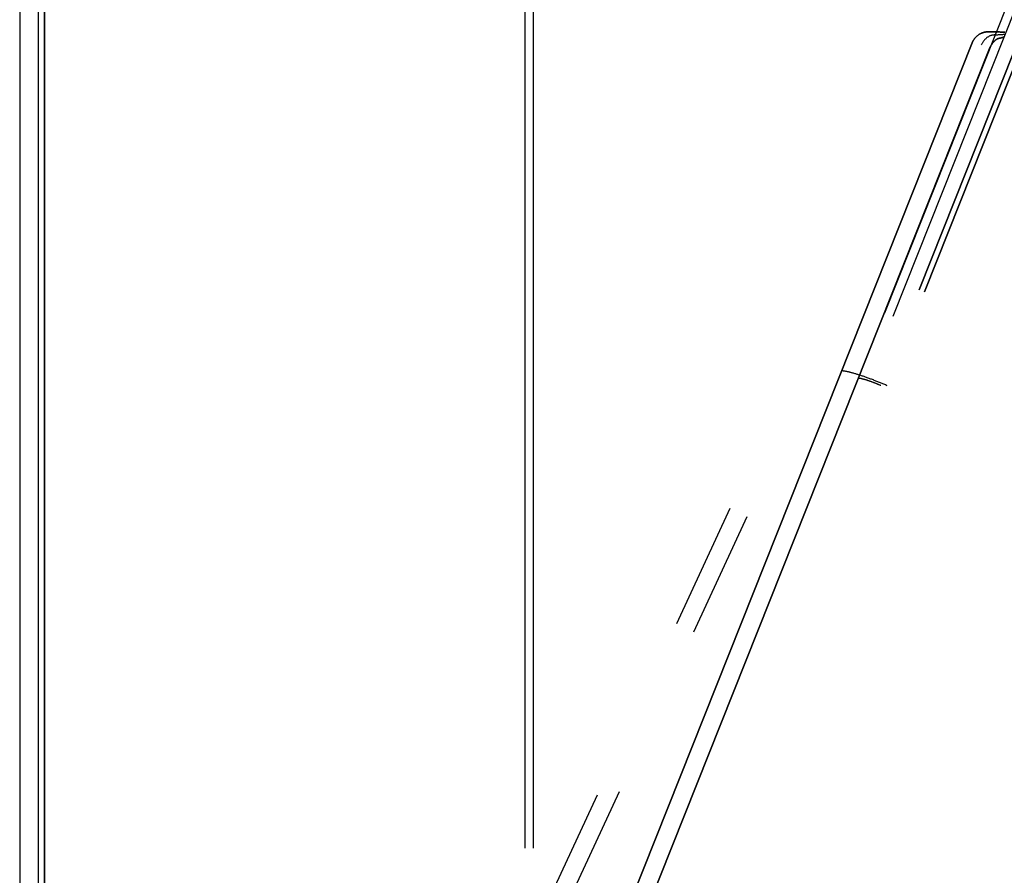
# Model space of a CAD drawing. Header units: millimetres. Extents: x -630 to 192, y -7 to 1615.
# Tile 36 of 249: x -619 to -541, y 90 to 157. Entities that reach past the tile are written whole.
import ezdxf

# ---------------------------------------------------------------- set-up
doc = ezdxf.new("R2010")
doc.units = ezdxf.units.MM
doc.header["$MEASUREMENT"] = 0
doc.layers.add('OVIDIO 160x80x72h', color=7, linetype='Continuous')

msp = doc.modelspace()

# ---------------------------------------------------------------- linework, layer by layer
at = {"layer": 'OVIDIO 160x80x72h'}
for points in [[(-618.9395739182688, 803.77136010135), (-618.9395739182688, 19.09193487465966)], [(-617.4797004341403, 803.77136010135), (-617.4797004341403, 19.0917862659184)], [(-616.9930759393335, 803.7713601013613), (-616.9930759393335, 19.09193487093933)], [(-616.9930759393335, 19.09193487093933), (-616.9930759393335, 803.7713601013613)], [(-579.0583235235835, 803.7713601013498), (-579.0583235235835, 91.74728527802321)], [(-578.3875031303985, 803.7713601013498), (-578.3875031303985, 91.74728527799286)]]:
    msp.add_lwpolyline(points, dxfattribs=at)
at = {"layer": 'OVIDIO 160x80x72h', "extrusion": (1, 0, 0)}
for points in [[(803.7713601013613, 717.5773067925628), (19.47146639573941, 717.5773067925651)], [(19.47146639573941, 717.5773067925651), (803.7713601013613, 717.5773067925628)], [(19.09193487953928, 719.8661606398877), (803.7713601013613, 719.8661610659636)], [(803.7713601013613, 719.8661610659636), (19.09193487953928, 719.8661606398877)]]:
    msp.add_lwpolyline(points, dxfattribs=at)
at = {"layer": 'OVIDIO 160x80x72h', "extrusion": (0.9999999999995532, -9.452204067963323e-07, 0)}
for points in [[(19.47088298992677, 718.9189475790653), (803.770776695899, 718.9204302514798)], [(803.770776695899, 718.9204302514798), (19.47088298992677, 718.9189475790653)]]:
    msp.add_lwpolyline(points, dxfattribs=at)
at = {"layer": 'OVIDIO 160x80x72h', "extrusion": (0.1089792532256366, 0.20285169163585, 0.9731262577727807)}
for points in [[(553.5253960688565, 272.4550222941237), (553.5253960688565, 433.1108667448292)], [(553.5253960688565, 433.1108667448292), (553.5253960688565, 272.4550222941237)]]:
    msp.add_lwpolyline(points, dxfattribs=at)
at = {"layer": 'OVIDIO 160x80x72h', "extrusion": (0.10897925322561, 0.2028516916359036, 0.9731262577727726)}
msp.add_lwpolyline([(553.2299260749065, 433.1108667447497), (553.2299260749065, 272.4550222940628)], dxfattribs=at)
at = {"layer": 'OVIDIO 160x80x72h', "extrusion": (0.1089792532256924, 0.202851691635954, 0.9731262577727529)}
for points in [[(552.9344560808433, 433.110866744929), (552.9344560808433, 272.4550222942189)], [(552.9344560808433, 272.4550222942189), (552.9344560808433, 433.110866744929)]]:
    msp.add_lwpolyline(points, dxfattribs=at)
at = {"layer": 'OVIDIO 160x80x72h', "extrusion": (-0.04567751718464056, -0.1148807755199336, 0.9923285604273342)}
msp.add_lwpolyline([(-561.174472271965, -79.49791274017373), (-561.174472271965, 29.41686286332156)], dxfattribs=at)
at = {"layer": 'OVIDIO 160x80x72h', "extrusion": (-0.04567751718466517, -0.1148807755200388, 0.9923285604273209)}
msp.add_lwpolyline([(-560.4870466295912, -79.49791274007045), (-560.4870466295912, 29.41787213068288)], dxfattribs=at)
at = {"layer": 'OVIDIO 160x80x72h', "extrusion": (-0.04567751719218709, -0.114880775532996, 0.9923285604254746)}
for points in [[(-559.3429832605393, 30.07059157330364), (-559.3429832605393, -76.7852611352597)], [(-559.3429832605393, -76.7852611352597), (-559.3429832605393, 30.07059157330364)]]:
    msp.add_lwpolyline(points, dxfattribs=at)
at = {"layer": 'OVIDIO 160x80x72h', "extrusion": (-0.04567751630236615, -0.1148807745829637, 0.9923285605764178)}
for points in [[(-558.8863457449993, -76.78525988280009), (-558.8863457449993, 30.07059287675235)], [(-558.8863457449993, 30.07059287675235), (-558.8863457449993, -76.78525988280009)]]:
    msp.add_lwpolyline(points, dxfattribs=at)
at = {"layer": 'OVIDIO 160x80x72h', "extrusion": (0.3152635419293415, 0.9259244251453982, 0.208021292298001)}
msp.add_lwpolyline([(564.4532589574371, 671.287409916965), (563.1706533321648, 672.0710248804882)], dxfattribs=at)
at = {"layer": 'OVIDIO 160x80x72h', "extrusion": (0.1806448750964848, 0.9479354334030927, 0.2622705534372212)}
for points in [[(561.0802472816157, 643.5272217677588), (561.9619734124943, 642.3137313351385)], [(561.9619734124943, 642.3137313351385), (561.0802472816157, 643.5272217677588)]]:
    msp.add_lwpolyline(points, dxfattribs=at)
at = {"layer": 'OVIDIO 160x80x72h', "extrusion": (0.1806448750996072, 0.9479354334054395, 0.2622705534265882)}
msp.add_lwpolyline([(561.9619734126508, 642.3137313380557), (561.0802472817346, 643.5272217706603)], dxfattribs=at)
at = {"layer": 'OVIDIO 160x80x72h', "extrusion": (0.1089886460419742, 0.2028662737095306, 0.9731221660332)}
for points in [[(552.5239708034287, 281.9795671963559), (552.5239708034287, 273.9358509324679)], [(552.5239708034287, 273.9358509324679), (552.5239708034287, 281.9795671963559)]]:
    msp.add_lwpolyline(points, dxfattribs=at)
at = {"layer": 'OVIDIO 160x80x72h', "extrusion": (0.1089886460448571, 0.2028662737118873, 0.9731221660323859)}
msp.add_lwpolyline([(551.811024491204, 273.9358509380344), (551.811024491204, 281.9795672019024)], dxfattribs=at)
at = {"layer": 'OVIDIO 160x80x72h', "extrusion": (0.1089886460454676, 0.2028662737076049, 0.9731221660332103)}
for points in [[(551.098078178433, 281.979567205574), (551.098078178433, 273.935850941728)], [(551.098078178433, 273.935850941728), (551.098078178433, 281.979567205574)]]:
    msp.add_lwpolyline(points, dxfattribs=at)
at = {"layer": 'OVIDIO 160x80x72h', "extrusion": (-0.2760888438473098, 0.1226098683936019, 0.9532794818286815)}
for points in [[(78.55912032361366, -326.5936554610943), (78.55912032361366, -328.0936554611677)], [(78.55912032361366, -328.0936554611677), (78.55912032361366, -326.5936554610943)]]:
    msp.add_lwpolyline(points, dxfattribs=at)
at = {"layer": 'OVIDIO 160x80x72h', "extrusion": (-0.2760888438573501, 0.1226098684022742, 0.9532794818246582)}
msp.add_lwpolyline([(82.46185862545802, -326.5936554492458), (82.46185862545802, -328.0936554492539)], dxfattribs=at)
at = {"layer": 'OVIDIO 160x80x72h', "extrusion": (0.1089886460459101, 0.20286627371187, 0.9731221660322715)}
msp.add_lwpolyline([(554.3213810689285, 291.8706320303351), (554.3213810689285, 282.080632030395)], dxfattribs=at)
at = {"layer": 'OVIDIO 160x80x72h', "extrusion": (0.0214638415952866, 0.0462957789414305, 0.9986971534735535)}
msp.add_lwpolyline([(560.5167840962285, 129.339369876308), (560.5167840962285, 139.3811107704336)], dxfattribs=at)
at = {"layer": 'OVIDIO 160x80x72h', "extrusion": (0.9840532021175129, 0.05870066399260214, 0.1679092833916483)}
msp.add_lwpolyline([(182.8618615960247, 768.9166445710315), (180.9232784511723, 763.4598864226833)], dxfattribs=at)
at = {"layer": 'OVIDIO 160x80x72h', "extrusion": (0.1089886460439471, 0.2028662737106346, 0.973122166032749)}
msp.add_lwpolyline([(552.8954884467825, 282.0806320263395), (552.8954884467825, 291.8706320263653)], dxfattribs=at)
at = {"layer": 'OVIDIO 160x80x72h', "extrusion": (0.02146384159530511, 0.04629577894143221, 0.998697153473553)}
msp.add_lwpolyline([(559.0308535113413, 129.3718325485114), (559.0308535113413, 139.420300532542)], dxfattribs=at)
at = {"layer": 'OVIDIO 160x80x72h', "extrusion": (0.8712302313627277, -0.3869102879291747, 0.3020899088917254)}
msp.add_lwpolyline([(-86.36496594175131, 820.3335297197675), (-86.36431646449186, 820.336138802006), (-85.06431321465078, 825.9764559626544)], dxfattribs=at)
at = {"layer": 'OVIDIO 160x80x72h', "extrusion": (-0.2760888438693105, 0.1226098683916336, 0.9532794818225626)}
msp.add_lwpolyline([(86.36459689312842, -328.0936554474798), (86.36459689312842, -326.5936554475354)], dxfattribs=at)
at = {"layer": 'OVIDIO 160x80x72h', "extrusion": (0.1089792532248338, 0.20285169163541, 0.9731262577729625)}
for points in [[(551.0996763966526, 281.9650776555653), (551.0996763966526, 291.9572073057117)], [(549.9177964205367, 291.9572073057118), (549.9177964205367, 281.9650776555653)]]:
    msp.add_lwpolyline(points, dxfattribs=at)
at = {"layer": 'OVIDIO 160x80x72h', "extrusion": (0.1089792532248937, 0.2028516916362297, 0.9731262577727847)}
msp.add_lwpolyline([(550.5087364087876, 291.957207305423), (550.5087364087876, 281.9650776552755)], dxfattribs=at)
at = {"layer": 'OVIDIO 160x80x72h', "extrusion": (0, 1, 0)}
for points in [[(544.7351030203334, 686.0322596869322), (546.0767438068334, 683.3489781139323)], [(548.3776534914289, 684.4994329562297), (547.036012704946, 687.182714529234)], [(550.6785631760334, 685.6498877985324), (549.3369223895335, 688.3331693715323)]]:
    msp.add_lwpolyline(points, dxfattribs=at)
at = {"layer": 'OVIDIO 160x80x72h', "extrusion": (0.9868237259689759, 0.0581516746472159, 0.1509878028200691)}
msp.add_lwpolyline([(172.2553854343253, 759.2940630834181), (174.3608049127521, 764.6886458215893)], dxfattribs=at)
at = {"layer": 'OVIDIO 160x80x72h', "extrusion": (0.9868242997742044, 0.05815143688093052, 0.1509841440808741)}
msp.add_lwpolyline([(173.7044200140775, 764.9431733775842), (171.5998743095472, 759.5509349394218)], dxfattribs=at)
at = {"layer": 'OVIDIO 160x80x72h', "extrusion": (0.1089886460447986, 0.2028662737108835, 0.9731221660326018)}
for points in [[(552.5239708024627, 349.3528231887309), (552.5239708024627, 291.9716968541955)], [(552.5239708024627, 291.9716968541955), (552.5239708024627, 349.3528231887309)]]:
    msp.add_lwpolyline(points, dxfattribs=at)
at = {"layer": 'OVIDIO 160x80x72h', "extrusion": (-0.276088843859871, 0.1226098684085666, 0.9532794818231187)}
msp.add_lwpolyline([(96.0607785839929, -326.5936554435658), (96.0607785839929, -328.0936554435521)], dxfattribs=at)
at = {"layer": 'OVIDIO 160x80x72h', "extrusion": (0.1089886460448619, 0.2028662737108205, 0.9731221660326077)}
msp.add_lwpolyline([(551.8110244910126, 291.9716968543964), (551.8110244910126, 349.3528231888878)], dxfattribs=at)
at = {"layer": 'OVIDIO 160x80x72h', "extrusion": (0.1089928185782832, 0.202872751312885, 0.9731203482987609)}
for points in [[(551.0977132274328, 349.3592597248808), (551.0977132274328, 291.9781333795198)], [(551.0977132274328, 291.9781333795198), (551.0977132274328, 349.3592597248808)]]:
    msp.add_lwpolyline(points, dxfattribs=at)
at = {"layer": 'OVIDIO 160x80x72h', "extrusion": (0.9854662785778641, 0.05856419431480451, 0.159456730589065)}
msp.add_lwpolyline([(171.8696961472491, 763.21259735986), (171.8688224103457, 763.2102529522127)], dxfattribs=at)
at = {"layer": 'OVIDIO 160x80x72h', "extrusion": (0.02146384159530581, 0.04629577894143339, 0.998697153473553)}
msp.add_lwpolyline([(559.030853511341, 153.3604153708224), (559.030853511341, 254.6630450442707)], dxfattribs=at)
at = {"layer": 'OVIDIO 160x80x72h', "extrusion": (0.02146384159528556, 0.04629577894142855, 0.9986971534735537)}
msp.add_lwpolyline([(560.5167840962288, 154.3242140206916), (560.5167840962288, 254.8372496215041)], dxfattribs=at)
at = {"layer": 'OVIDIO 160x80x72h', "extrusion": (-0.2760888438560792, 0.1226098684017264, 0.9532794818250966)}
msp.add_lwpolyline([(123.90158148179, -326.5936554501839), (123.90158148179, -328.0936554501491)], dxfattribs=at)
at = {"layer": 'OVIDIO 160x80x72h', "extrusion": (-0.04567751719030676, -0.1148807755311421, 0.9923285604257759)}
msp.add_lwpolyline([(-544.4044187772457, -63.03795536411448), (-544.4044187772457, -7.847614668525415)], dxfattribs=at)
at = {"layer": 'OVIDIO 160x80x72h', "extrusion": (-0.04567751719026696, -0.1148807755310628, 0.9923285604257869)}
msp.add_lwpolyline([(-544.6327574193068, -62.82123709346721), (-544.6327574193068, -8.417101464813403)], dxfattribs=at)
at = {"layer": 'OVIDIO 160x80x72h', "extrusion": (-0.2760888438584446, 0.1226098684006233, 0.9532794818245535)}
msp.add_lwpolyline([(128.9018514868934, -325.0936554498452), (128.9018514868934, -297.5471732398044)], dxfattribs=at)
at = {"layer": 'OVIDIO 160x80x72h', "extrusion": (-0.2760888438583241, 0.1226098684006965, 0.953279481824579)}
msp.add_lwpolyline([(128.8069096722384, -325.0936552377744), (128.8069096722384, -298.0668341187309)], dxfattribs=at)
at = {"layer": 'OVIDIO 160x80x72h', "extrusion": (0.366639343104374, 0.9221125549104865, 0.1236285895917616)}
msp.add_lwpolyline([(558.8863451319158, 680.8434011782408), (558.9571686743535, 680.8217262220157), (559.028697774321, 680.801755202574), (559.1008711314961, 680.7835197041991), (559.1736256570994, 680.7670483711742), (559.2468966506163, 680.7523667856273), (559.3206179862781, 680.7394973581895), (559.394722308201, 680.7284592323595), (559.4691412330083, 680.7192682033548), (559.5438055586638, 680.7119366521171), (559.6186454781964, 680.7064734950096), (559.6935907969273, 680.7028841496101), (559.7685711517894, 680.7011705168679), (559.8435162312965, 680.7013309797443), (559.9183559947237, 680.7033604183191), (559.9930208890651, 680.707250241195), (560.0674420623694, 680.7129884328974), (560.141551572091, 680.7205596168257), (560.215282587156, 680.729945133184), (560.2885695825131, 680.7411231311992), (560.361348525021, 680.7540686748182), (560.4335570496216, 680.7687538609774), (560.5051346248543, 680.7851479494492), (560.5760227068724, 680.8032175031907), (560.6461648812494, 680.822926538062), (560.7155069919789, 680.8442366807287), (560.7839972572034, 680.8671073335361), (560.8515863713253, 680.8914958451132), (560.9182275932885, 680.9173576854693), (560.9838768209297, 680.9446466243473), (561.0484926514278, 680.973314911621), (561.1120364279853, 681.0033134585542), (561.174472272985, 681.0345920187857), (561.2361631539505, 681.0673153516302), (561.2974538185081, 681.1016836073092), (561.3582825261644, 681.1376966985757), (561.4185868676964, 681.1753516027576), (561.4783039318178, 681.2146422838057), (561.5373704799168, 681.2555596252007), (561.5957231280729, 681.2980913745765), (561.6532985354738, 681.3422221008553), (561.7100335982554, 681.3879331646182), (561.7658656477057, 681.4352027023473), (561.8207326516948, 681.4840056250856), (561.8745734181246, 681.5343136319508), (561.9273277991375, 681.5860952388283), (561.9789368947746, 681.6393158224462), (562.0293432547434, 681.6939376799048), (562.0784910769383, 681.7499201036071), (562.1263264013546, 681.8072194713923), (562.172797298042, 681.8657893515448), (562.2178540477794, 681.9255806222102), (562.2614493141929, 681.9865416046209), (562.3035383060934, 682.0486182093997), (562.3440789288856, 682.1117540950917), (562.3830319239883, 682.1758908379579), (562.4203609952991, 682.2409681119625), (562.4560329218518, 682.3069238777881), (562.4900176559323, 682.3736945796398), (562.5222884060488, 682.4412153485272), (562.5528217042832, 682.5094202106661), (562.5815974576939, 682.5782422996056), (562.6085989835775, 682.6476140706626), (562.6338130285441, 682.717467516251), (562.6572297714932, 682.787734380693)], dxfattribs=at)
at = {"layer": 'OVIDIO 160x80x72h', "extrusion": (0.3666393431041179, 0.9221125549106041, 0.1236285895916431)}
msp.add_lwpolyline([(559.342983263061, 682.2722054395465), (559.3794683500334, 682.2610543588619), (559.4162548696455, 682.2508269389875), (559.4533076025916, 682.2415349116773), (559.4905907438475, 682.2331882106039), (559.5280680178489, 682.2257949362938), (559.5657027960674, 682.219361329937), (559.6034582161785, 682.2138917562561), (559.6412973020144, 682.2093886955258), (559.6791830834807, 682.2058527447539), (559.7170787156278, 682.2032826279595), (559.754947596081, 682.2016752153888), (559.7927534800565, 682.2010255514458), (559.8304605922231, 682.2013268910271), (559.868033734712, 682.2025707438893), (559.9054383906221, 682.2047469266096), (559.9426408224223, 682.2078436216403), (559.9796081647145, 682.2118474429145), (560.0163085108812, 682.2167435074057), (560.0527109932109, 682.2225155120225), (560.0887858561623, 682.2291458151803), (560.1245045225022, 682.2366155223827), (560.1598396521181, 682.2449045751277), (560.1947651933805, 682.2539918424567), (560.2292564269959, 682.263855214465), (560.2632900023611, 682.2744716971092), (560.2968439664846, 682.2858175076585), (560.3298977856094, 682.2978681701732), (560.3624323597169, 682.3105986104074), (560.3944300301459, 682.3239832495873), (560.4258745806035, 682.3379960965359), (560.456751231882, 682.3526108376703), (560.4870466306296, 682.3678009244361), (560.5169911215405, 682.3836715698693), (560.5468040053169, 682.4003494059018), (560.5764559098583, 682.4178389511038), (560.6059168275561, 682.4361434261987), (560.6351561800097, 682.4552646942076), (560.6641428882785, 682.4752032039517), (560.692845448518, 682.4959579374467), (560.7212320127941, 682.5175263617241), (560.749270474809, 682.5399043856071), (560.7769285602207, 682.5630863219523), (560.8041739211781, 682.5870648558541), (560.8309742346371, 682.6118310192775), (560.8572973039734, 682.6373741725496), (560.8831111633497, 682.6636819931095), (560.9083841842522, 682.6907404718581), (560.9330851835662, 682.7185339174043), (560.9571835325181, 682.7470449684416), (560.9806492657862, 682.7762546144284), (561.00345319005, 682.8061422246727), (561.0255669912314, 682.8366855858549), (561.0469633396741, 682.8678609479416), (561.0676159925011, 682.8996430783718), (561.0874998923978, 682.9320053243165), (561.1065912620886, 682.9649196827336), (561.1248676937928, 682.998356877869), (561.1423082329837, 683.0322864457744), (561.1588934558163, 683.0666768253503), (561.1746055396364, 683.1014954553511), (561.1894283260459, 683.1367088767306), (561.203347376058, 683.1722828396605), (561.216350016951, 683.2081824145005), (561.2284253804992, 683.2443721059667)], dxfattribs=at)
at = {"layer": 'OVIDIO 160x80x72h', "extrusion": (0.1089886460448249, 0.2028662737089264, 0.9731221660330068)}
msp.add_lwpolyline([(554.3213810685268, 359.0238880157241), (554.3213810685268, 349.4538880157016)], dxfattribs=at)
at = {"layer": 'OVIDIO 160x80x72h', "extrusion": (0.9840532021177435, 0.05870066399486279, 0.1679092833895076)}
msp.add_lwpolyline([(127.0568365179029, 789.9899163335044), (125.1182533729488, 784.5331581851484)], dxfattribs=at)
at = {"layer": 'OVIDIO 160x80x72h', "extrusion": (0.1089886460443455, 0.202866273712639, 0.9731221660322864)}
msp.add_lwpolyline([(552.8954884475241, 349.4538880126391), (552.8954884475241, 359.02388801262)], dxfattribs=at)
at = {"layer": 'OVIDIO 160x80x72h', "extrusion": (0.9840530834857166, 0.05870066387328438, 0.1679099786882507)}
msp.add_lwpolyline([(124.4612714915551, 784.7673802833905), (126.3996882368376, 790.2236919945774)], dxfattribs=at)
at = {"layer": 'OVIDIO 160x80x72h', "extrusion": (0.1089855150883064, 0.202861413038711, 0.973123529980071)}
msp.add_lwpolyline([(551.0986109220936, 349.3479933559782), (551.0986109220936, 359.1201230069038)], dxfattribs=at)
at = {"layer": 'OVIDIO 160x80x72h', "extrusion": (0.1089792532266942, 0.2028516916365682, 0.9731262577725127)}
msp.add_lwpolyline([(550.5087364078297, 359.1104632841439), (550.5087364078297, 349.3383336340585)], dxfattribs=at)
at = {"layer": 'OVIDIO 160x80x72h', "extrusion": (0.1089792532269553, 0.2028516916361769, 0.973126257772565)}
msp.add_lwpolyline([(549.9177964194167, 359.1104632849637), (549.9177964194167, 349.3383336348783)], dxfattribs=at)
at = {"layer": 'OVIDIO 160x80x72h', "extrusion": (-0.2763672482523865, 0.1227068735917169, 0.9531863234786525)}
msp.add_lwpolyline([(151.6968636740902, -327.8474130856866), (151.6968636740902, -326.3474130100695)], dxfattribs=at)
at = {"layer": 'OVIDIO 160x80x72h', "extrusion": (-4.823260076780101e-05, 0.9999999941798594, -9.650853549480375e-05)}
msp.add_lwpolyline([(575.7591248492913, 701.5551576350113), (577.1006037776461, 698.870994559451)], dxfattribs=at)
at = {"layer": 'OVIDIO 160x80x72h'}
for points in [[(-542.3040835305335, 156.2230349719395, 679.7313184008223), (-542.3534199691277, 156.2270699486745, 679.7677133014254), (-542.4020611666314, 156.2297242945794, 679.8045876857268), (-542.4500323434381, 156.2309936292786, 679.8419375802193), (-542.4973587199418, 156.2308735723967, 679.8797590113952), (-542.5440655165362, 156.2293597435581, 679.9180480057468), (-542.5901779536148, 156.2264477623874, 679.9568005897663), (-542.6357212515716, 156.2221332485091, 679.9960127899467), (-542.6807206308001, 156.2164118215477, 680.0356806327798), (-542.7251857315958, 156.2092836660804, 680.0757798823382), (-542.76906387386, 156.2007672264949, 680.1162052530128), (-542.8122867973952, 156.190885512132, 680.1568311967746), (-542.8547862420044, 156.1796615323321, 680.1975321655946), (-542.89649394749, 156.1671182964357, 680.2381826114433), (-542.9373416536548, 156.1532788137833, 680.2786569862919), (-542.9772611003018, 156.1381660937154, 680.3188297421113), (-543.0161840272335, 156.1218031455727, 680.3585753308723), (-543.0540562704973, 156.1042191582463, 680.3977790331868), (-543.0908800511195, 156.0854680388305, 680.4363694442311), (-543.1266716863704, 156.0656098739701, 680.4742859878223), (-543.1614474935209, 156.0447047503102, 680.5114680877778), (-543.1952237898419, 156.0228127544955, 680.5478551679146), (-543.2280168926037, 155.9999939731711, 680.58338665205), (-543.2598431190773, 155.9763084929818, 680.6180019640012), (-543.2907187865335, 155.9518164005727, 680.6516405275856), (-543.3206625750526, 155.9265757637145, 680.6842496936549), (-543.349702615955, 155.9006365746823, 680.715808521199), (-543.3778694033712, 155.8740468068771, 680.7463039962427), (-543.4051934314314, 155.8468544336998, 680.7757231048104), (-543.4317051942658, 155.8191074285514, 680.8040528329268), (-543.4574351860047, 155.7908537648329, 680.8312801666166), (-543.4824139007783, 155.7621414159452, 680.8573920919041), (-543.5066718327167, 155.7330183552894, 680.882375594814), (-543.5302398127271, 155.7035263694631, 680.9062194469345), (-543.5531500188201, 155.6736824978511, 680.9289195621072), (-543.575434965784, 155.6434975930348, 680.9504736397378), (-543.5971271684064, 155.6129825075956, 680.9708793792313), (-543.6182591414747, 155.5821480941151, 680.9901344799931), (-543.6388633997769, 155.5510052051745, 681.0082366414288), (-543.6589724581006, 155.5195646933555, 681.0251835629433), (-543.6786188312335, 155.4878374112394, 681.0409729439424)], [(-543.6786188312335, 155.4878374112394, 681.0409729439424), (-543.6589724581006, 155.5195646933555, 681.0251835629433), (-543.6388633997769, 155.5510052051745, 681.0082366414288), (-543.6182591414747, 155.5821480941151, 680.9901344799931), (-543.5971271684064, 155.6129825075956, 680.9708793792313), (-543.575434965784, 155.6434975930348, 680.9504736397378), (-543.5531500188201, 155.6736824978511, 680.9289195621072), (-543.5302398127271, 155.7035263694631, 680.9062194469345), (-543.5066718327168, 155.7330183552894, 680.882375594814), (-543.4824139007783, 155.7621414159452, 680.8573920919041), (-543.4574351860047, 155.7908537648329, 680.8312801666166), (-543.4317051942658, 155.8191074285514, 680.8040528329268), (-543.4051934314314, 155.8468544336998, 680.7757231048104), (-543.3778694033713, 155.8740468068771, 680.7463039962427), (-543.3497026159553, 155.9006365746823, 680.715808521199), (-543.3206625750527, 155.9265757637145, 680.6842496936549), (-543.2907187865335, 155.9518164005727, 680.6516405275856), (-543.2598431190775, 155.9763084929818, 680.6180019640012), (-543.2280168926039, 155.9999939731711, 680.58338665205), (-543.1952237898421, 156.0228127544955, 680.5478551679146), (-543.1614474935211, 156.0447047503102, 680.5114680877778), (-543.1266716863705, 156.0656098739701, 680.4742859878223), (-543.0908800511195, 156.0854680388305, 680.4363694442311), (-543.0540562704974, 156.1042191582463, 680.3977790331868), (-543.0161840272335, 156.1218031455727, 680.3585753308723), (-542.9772611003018, 156.1381660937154, 680.3188297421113), (-542.9373416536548, 156.1532788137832, 680.2786569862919), (-542.89649394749, 156.1671182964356, 680.2381826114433), (-542.8547862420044, 156.1796615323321, 680.1975321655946), (-542.8122867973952, 156.190885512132, 680.1568311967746), (-542.76906387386, 156.2007672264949, 680.1162052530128), (-542.7251857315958, 156.2092836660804, 680.0757798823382), (-542.6807206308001, 156.2164118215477, 680.0356806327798), (-542.6357212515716, 156.2221332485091, 679.9960127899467), (-542.5901779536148, 156.2264477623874, 679.9568005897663), (-542.5440655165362, 156.2293597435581, 679.9180480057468), (-542.4973587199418, 156.2308735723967, 679.8797590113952), (-542.4500323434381, 156.2309936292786, 679.8419375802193), (-542.4020611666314, 156.2297242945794, 679.8045876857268), (-542.3534199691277, 156.2270699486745, 679.7677133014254), (-542.3040835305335, 156.2230349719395, 679.7313184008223)], [(-541.9011516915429, 155.9843945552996, 680.3163178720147), (-541.9244987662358, 155.9849886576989, 680.3328820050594), (-541.947678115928, 155.9850780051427, 680.3495990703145), (-541.9706885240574, 155.9846669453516, 680.3664587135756), (-541.9935287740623, 155.9837598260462, 680.3834505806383), (-542.0161976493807, 155.9823609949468, 680.4005643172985), (-542.0386939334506, 155.9804747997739, 680.4177895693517), (-542.0610164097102, 155.9781055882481, 680.4351159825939), (-542.0831638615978, 155.9752577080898, 680.4525332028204), (-542.1051350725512, 155.9719355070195, 680.4700308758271), (-542.1269288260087, 155.9681433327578, 680.4875986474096), (-542.1485439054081, 155.9638855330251, 680.5052261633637), (-542.1699790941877, 155.9591664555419, 680.522903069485), (-542.2123049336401, 155.9483618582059, 680.5583636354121), (-542.2538966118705, 155.9357643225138, 680.5938975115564), (-542.2947443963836, 155.9214086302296, 680.6294218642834), (-542.3348385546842, 155.9053295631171, 680.6648538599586), (-542.3741693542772, 155.8875619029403, 680.7001106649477), (-542.4127270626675, 155.8681404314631, 680.7351094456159), (-542.4505019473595, 155.8470999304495, 680.7697673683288), (-542.4874842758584, 155.8244751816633, 680.8040015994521), (-542.5236643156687, 155.8003009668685, 680.8377293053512), (-542.5590323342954, 155.774612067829, 680.8708676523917), (-542.5935832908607, 155.7474461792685, 680.9033372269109), (-542.627330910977, 155.7188526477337, 680.9350722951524), (-542.6602936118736, 155.688883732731, 680.9660105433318), (-542.6924898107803, 155.6575916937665, 680.9960896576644), (-542.7239379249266, 155.6250287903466, 681.0252473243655), (-542.7546563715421, 155.5912472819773, 681.0534212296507), (-542.7846635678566, 155.5562994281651, 681.0805490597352), (-542.8139779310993, 155.5202374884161, 681.1065685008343), (-542.8426178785, 155.4831137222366, 681.1314172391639), (-542.8706018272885, 155.4449803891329, 681.1550329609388), (-542.8979481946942, 155.405889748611, 681.1773533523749), (-542.9246753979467, 155.3658940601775, 681.1983160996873), (-542.9508018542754, 155.3250455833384, 681.2178588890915), (-542.9763459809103, 155.2833965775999, 681.2359194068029), (-543.0013261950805, 155.2409993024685, 681.2524353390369), (-543.013610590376, 155.219536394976, 681.2600946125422), (-543.0257609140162, 155.1979060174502, 681.2673443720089)], [(-542.3717730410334, 154.9074728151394, 681.4941075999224), (-542.3510660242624, 154.9480583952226, 681.4865830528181), (-542.3303381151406, 154.9875956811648, 681.4781326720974), (-542.3095801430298, 155.0260911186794, 681.468812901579), (-542.2887829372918, 155.06355115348, 681.4586801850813), (-542.2679373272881, 155.0999822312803, 681.4477909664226), (-542.2470341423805, 155.1353907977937, 681.4362016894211), (-542.2260642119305, 155.1697832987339, 681.4239687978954), (-542.2050183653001, 155.2031661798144, 681.411148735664), (-542.1838888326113, 155.2355446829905, 681.3977950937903), (-542.1626734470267, 155.2669192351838, 681.3839500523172), (-542.1413714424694, 155.2972890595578, 681.3696529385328), (-542.1199820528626, 155.3266533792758, 681.3549430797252), (-542.0985045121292, 155.3550114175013, 681.3398598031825), (-542.0769380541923, 155.3823623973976, 681.3244424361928), (-542.0552819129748, 155.408705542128, 681.3087303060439), (-542.0335353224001, 155.4340400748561, 681.292762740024), (-542.0116979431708, 155.4583657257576, 681.2765768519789), (-541.9897711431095, 155.4816842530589, 681.2602009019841), (-541.9677567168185, 155.503997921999, 681.2436609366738), (-541.9456564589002, 155.5253089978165, 681.2269830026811), (-541.9234721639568, 155.5456197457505, 681.2101931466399), (-541.9012056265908, 155.5649324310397, 681.1933174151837), (-541.8788586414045, 155.583249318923, 681.1763818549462), (-541.8564330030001, 155.6005726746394, 681.1594125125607), (-541.8339331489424, 155.6169046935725, 681.1424353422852), (-541.8113740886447, 155.6322472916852, 681.1254759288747), (-541.7887734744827, 155.6466023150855, 681.1085597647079), (-541.7661489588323, 155.6599716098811, 681.0917123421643), (-541.743518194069, 155.6723570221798, 681.0749591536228), (-541.7208988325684, 155.6837603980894, 681.0583256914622), (-541.6983085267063, 155.6941835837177, 681.0418374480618), (-541.6757649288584, 155.7036284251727, 681.0255199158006), (-541.6532823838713, 155.7120990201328, 681.0093949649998), (-541.630862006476, 155.7196084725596, 680.9934699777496), (-541.6085016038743, 155.7261721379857, 680.9777487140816), (-541.5861989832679, 155.7318053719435, 680.9622349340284), (-541.5639519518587, 155.7365235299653, 680.9469323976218), (-541.5417583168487, 155.7403419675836, 680.9318448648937), (-541.5196158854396, 155.7432760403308, 680.9169760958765), (-541.4975224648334, 155.7453411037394, 680.9023298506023)], [(-541.4975224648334, 155.7453411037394, 680.9023298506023), (-541.5196158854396, 155.7432760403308, 680.9169760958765), (-541.5417583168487, 155.7403419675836, 680.9318448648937), (-541.5639519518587, 155.7365235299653, 680.9469323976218), (-541.5861989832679, 155.7318053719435, 680.9622349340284), (-541.6085016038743, 155.7261721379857, 680.9777487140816), (-541.630862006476, 155.7196084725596, 680.9934699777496), (-541.6532823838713, 155.7120990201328, 681.0093949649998), (-541.6757649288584, 155.7036284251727, 681.0255199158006), (-541.6983085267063, 155.6941835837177, 681.0418374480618), (-541.7208988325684, 155.6837603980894, 681.0583256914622), (-541.743518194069, 155.6723570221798, 681.0749591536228), (-541.7661489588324, 155.6599716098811, 681.0917123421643), (-541.7887734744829, 155.6466023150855, 681.1085597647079), (-541.8113740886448, 155.6322472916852, 681.1254759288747), (-541.8339331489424, 155.6169046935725, 681.1424353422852), (-541.8564330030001, 155.6005726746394, 681.1594125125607), (-541.8788586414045, 155.583249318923, 681.1763818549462), (-541.9012056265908, 155.5649324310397, 681.1933174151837), (-541.9234721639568, 155.5456197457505, 681.2101931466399), (-541.9456564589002, 155.5253089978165, 681.2269830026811), (-541.9677567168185, 155.503997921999, 681.2436609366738), (-541.9897711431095, 155.4816842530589, 681.2602009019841), (-542.0116979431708, 155.4583657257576, 681.2765768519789), (-542.0335353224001, 155.4340400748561, 681.292762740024), (-542.0552819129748, 155.408705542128, 681.3087303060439), (-542.0769380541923, 155.3823623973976, 681.3244424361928), (-542.0985045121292, 155.3550114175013, 681.3398598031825), (-542.1199820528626, 155.3266533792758, 681.3549430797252), (-542.1413714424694, 155.2972890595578, 681.3696529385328), (-542.1626734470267, 155.2669192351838, 681.3839500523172), (-542.1838888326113, 155.2355446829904, 681.3977950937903), (-542.2050183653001, 155.2031661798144, 681.411148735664), (-542.2260642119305, 155.1697832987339, 681.4239687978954), (-542.2470341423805, 155.1353907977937, 681.4362016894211), (-542.2679373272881, 155.0999822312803, 681.4477909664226), (-542.2887829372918, 155.06355115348, 681.4586801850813), (-542.3095801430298, 155.0260911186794, 681.468812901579), (-542.3303381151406, 154.9875956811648, 681.4781326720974), (-542.3510660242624, 154.9480583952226, 681.4865830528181), (-542.3717730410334, 154.9074728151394, 681.4941075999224)], [(-542.3040835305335, 156.2230349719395, 679.7313184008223), (-542.2513516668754, 156.2250349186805, 679.696609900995), (-542.1979687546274, 156.22664982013, 679.6628847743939), (-542.1439554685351, 156.2278856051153, 679.6301551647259), (-542.0893324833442, 156.2287482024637, 679.5984332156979), (-542.0341204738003, 156.2292435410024, 679.5677310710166), (-541.9783401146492, 156.2293775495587, 679.538060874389), (-541.9220120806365, 156.2291561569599, 679.5094347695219), (-541.8651570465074, 156.2285852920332, 679.4818649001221), (-541.807795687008, 156.2276708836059, 679.4553634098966), (-541.7499486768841, 156.2264188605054, 679.429942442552), (-541.6916366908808, 156.2248351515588, 679.4056141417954), (-541.6328804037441, 156.2229256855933, 679.3823906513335), (-541.5737004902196, 156.2206963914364, 679.3602841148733), (-541.5141176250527, 156.2181531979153, 679.3393066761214), (-541.4541524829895, 156.2153020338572, 679.319470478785), (-541.3938257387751, 156.2121488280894, 679.3007876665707), (-541.3331586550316, 156.2087001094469, 679.2832691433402), (-541.2721748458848, 156.2049648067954, 679.2669208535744), (-541.2108985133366, 156.2009524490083, 679.2517475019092), (-541.1493538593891, 156.196672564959, 679.23775379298)], [(-541.1493538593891, 156.196672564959, 679.23775379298), (-541.2108985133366, 156.2009524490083, 679.2517475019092), (-541.2721748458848, 156.2049648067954, 679.2669208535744), (-541.3331586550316, 156.2087001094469, 679.2832691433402), (-541.3938257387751, 156.2121488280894, 679.3007876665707), (-541.4541524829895, 156.2153020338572, 679.319470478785), (-541.5141176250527, 156.2181531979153, 679.3393066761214), (-541.5737004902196, 156.2206963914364, 679.3602841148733), (-541.6328804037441, 156.2229256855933, 679.3823906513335), (-541.6916366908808, 156.2248351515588, 679.4056141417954), (-541.7499486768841, 156.2264188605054, 679.429942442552), (-541.807795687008, 156.2276708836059, 679.4553634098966), (-541.8651570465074, 156.2285852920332, 679.4818649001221), (-541.9220120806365, 156.2291561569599, 679.5094347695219), (-541.9783401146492, 156.2293775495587, 679.538060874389), (-542.0341204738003, 156.2292435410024, 679.5677310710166), (-542.0893324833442, 156.2287482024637, 679.5984332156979), (-542.1439554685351, 156.2278856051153, 679.6301551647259), (-542.1979687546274, 156.22664982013, 679.6628847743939), (-542.2513516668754, 156.2250349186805, 679.696609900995), (-542.3040835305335, 156.2230349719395, 679.7313184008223)], [(-541.9024842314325, 155.9851837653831, 680.3143832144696), (-541.8405167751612, 155.9931309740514, 680.2763723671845), (-541.7774487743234, 156.0003995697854, 680.2401592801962), (-541.7133375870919, 156.0070108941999, 680.205754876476), (-541.648240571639, 156.0129862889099, 680.1731700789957), (-541.5822150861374, 156.0183470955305, 680.1424158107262), (-541.5153184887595, 156.0231146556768, 680.113502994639), (-541.4476081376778, 156.0273103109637, 680.0864425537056), (-541.3791413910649, 156.0309554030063, 680.0612454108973), (-541.3099756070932, 156.0340712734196, 680.0379224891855), (-541.2401681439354, 156.0366792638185, 680.0164847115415), (-541.169776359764, 156.0388007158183, 679.9969430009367)], [(-541.4975224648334, 155.7453411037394, 680.9023298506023), (-541.4680605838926, 155.7541268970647, 680.8860189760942), (-541.4382737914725, 155.762722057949, 680.8702004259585), (-541.4081723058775, 155.7711293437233, 680.8548801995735), (-541.3777663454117, 155.7793515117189, 680.8400642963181), (-541.3470661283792, 155.787391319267, 680.8257587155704), (-541.3160818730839, 155.7952515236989, 680.8119694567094), (-541.2848237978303, 155.8029348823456, 680.7987025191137), (-541.2533021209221, 155.8104441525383, 680.7859639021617), (-541.2215270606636, 155.8177820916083, 680.7737596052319), (-541.189508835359, 155.8249514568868, 680.7620956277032)], [(-541.189508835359, 155.8249514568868, 680.7620956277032), (-541.2215270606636, 155.8177820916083, 680.7737596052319), (-541.2533021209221, 155.8104441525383, 680.7859639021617), (-541.2848237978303, 155.8029348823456, 680.7987025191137), (-541.3160818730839, 155.7952515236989, 680.8119694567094), (-541.3470661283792, 155.787391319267, 680.8257587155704), (-541.3777663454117, 155.7793515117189, 680.8400642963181), (-541.4081723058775, 155.7711293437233, 680.8548801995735), (-541.4382737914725, 155.762722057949, 680.8702004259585), (-541.4680605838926, 155.7541268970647, 680.8860189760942), (-541.4975224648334, 155.7453411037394, 680.9023298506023)], [(-543.6786188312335, 155.4878374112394, 681.0409729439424), (-583.1793748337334, 56.14186235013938, 667.7215547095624), (-583.4543543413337, 55.45027793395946, 667.6288332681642)], [(-583.4543543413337, 55.45027793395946, 667.6288332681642), (-583.1793748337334, 56.14186235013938, 667.7215547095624), (-543.6786188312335, 155.4878374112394, 681.0409729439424)], [(-582.1475085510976, 54.86991333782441, 668.0819679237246), (-581.8725290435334, 55.56149775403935, 668.1746893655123), (-542.3717730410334, 154.9074728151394, 681.4941075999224)], [(-542.3717730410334, 154.9074728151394, 681.4941075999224), (-581.8725290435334, 55.56149775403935, 668.1746893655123), (-582.1475085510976, 54.86991333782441, 668.0819679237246)]]:
    msp.add_polyline3d(points, dxfattribs=at)

doc.saveas('drawing.dxf')
